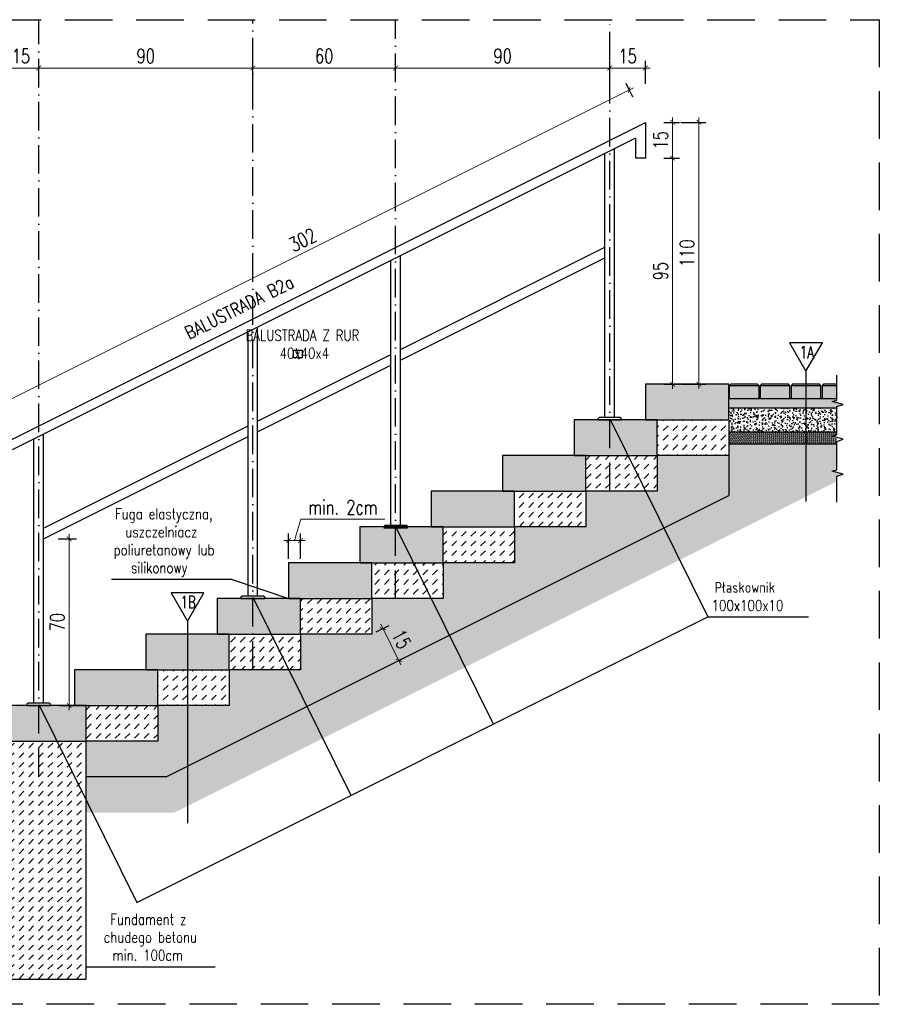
# Model space of a CAD drawing. Header units: millimetres. Extents: x 31969 to 285678, y -69766 to -1123.
# Tile 4 of 161: x 139745 to 140107, y -20996 to -20583. Entities that reach past the tile are written whole.
import ezdxf
from ezdxf.enums import TextEntityAlignment as Align

# ---------------------------------------------------------------- set-up
doc = ezdxf.new("R2010")
doc.units = ezdxf.units.MM
for name, pattern in [('ACAD_ISO03W100', [30, 12, -18]), ('ACAD_ISO10W100', [18, 12, -3, 0, -3]), ('HIDDEN', [0.375, 0.25, -0.125])]:
    doc.linetypes.add(name, pattern=pattern)
for name, color, linetype in [('a-balustrada i pochwyt', 1, 'Continuous'), ('a-balustrady detal', 5, 'Continuous'), ('a-opis 2', 1, 'Continuous'), ('a-osie', 4, 'ACAD_ISO10W100'), ('a-przekrój 1', 3, 'Continuous'), ('a-przekrój 2', 251, 'Continuous'), ('a-przekrój 4', 118, 'Continuous'), ('a-przekrój 5', 5, 'Continuous'), ('a-przerywana', 250, 'HIDDEN'), ('a-wymiary', 11, 'Continuous')]:
    doc.layers.add(name, color=color, linetype=linetype)
doc.styles.add('RS01507', font='romans.shx', dxfattribs={"width": 0.7, "height": 0.15})
doc.styles.add('WYMIAR', font='romans.shx', dxfattribs={"width": 0.8})
doc.styles.add('WYMIARY', font='simplex.shx', dxfattribs={"width": 0.75})
doc.dimstyles.new('MAREK50', dxfattribs={"dimtxt": 12.5, "dimasz": 5, "dimexe": 3, "dimexo": 2, "dimgap": 3.5, "dimtad": 1, "dimdec": 1, "dimdsep": 46, "dimtxsty": 'WYMIARY', "dimblk1": 'ARCHTICK', "dimblk2": 'ARCHTICK', "dimsah": 1, "dimcen": 2.5, "dimdle": 5, "dimadec": 0, "dimazin": 0, "dimtfac": 1, "dimtdec": 1, "dimtmove": 1, "dimatfit": 3, "dimldrblk": 'ARCHTICK', "dimfxl": 0, "dimtolj": 1, "dimtzin": 0, "dimarcsym": 0})
pattern_1 = [(45, (-1524.0546, -2226.4688), (-0.1683798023, 0.5051394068), [0, -0.47625])]

# ---------------------------------------------------------------- blocks, each defined once
blk = doc.blocks.new('_ARCHTICK')
at = {"color": 0, "linetype": 'ByBlock', "const_width": 0.15}
blk.add_lwpolyline([(-0.5, -0.5), (0.5, 0.5)], dxfattribs=at)
blk = doc.blocks.new('*D860')
at = {"layer": 'a-wymiary', "color": 0, "linetype": 'ACAD_ISO03W100', "lineweight": -2, "ltscale": 100}
blk.add_line((139895.19, -20839.8), (139900.72, -20837.04), dxfattribs=at)
at = {"layer": 'a-wymiary', "color": 0, "lineweight": 0, "ltscale": 100}
blk.add_line((139897.14, -20836.59), (139905.64, -20853.59), dxfattribs=at)
at = {"layer": 'a-wymiary', "color": 0, "lineweight": -2, "ltscale": 100}
blk.add_line((139901.9, -20853.22), (139907.43, -20850.45), dxfattribs=at)
at = {"layer": 'DEFPOINTS', "color": 0, "ltscale": 100}
for p in [(139893.4, -20840.7), (139904.75, -20851.8), (139900.11, -20854.11)]:
    blk.add_point(p, dxfattribs=at)
at = {"layer": 'a-wymiary', "color": 0, "lineweight": 0, "ltscale": 100, "xscale": 2, "yscale": 2, "zscale": 2}
for p, rotation in [((139898.04, -20838.38), 116.5650511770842), ((139904.75, -20851.8), 296.5650511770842)]:
    blk.add_blockref('_ARCHTICK', p, dxfattribs=dict(at, rotation=rotation))
at = {"layer": 'a-wymiary', "color": 0, "ltscale": 100, "insert": (139905.87, -20842.85), "char_height": 6, "attachment_point": 5, "rotation": 296.5651, "style": 'WYMIARY'}
blk.add_mtext('\\A1;15', dxfattribs=at)
blk = doc.blocks.new('*D850')
at = {"layer": 'a-wymiary', "color": 0, "lineweight": 0, "ltscale": 100}
blk.add_line((139766.24, -20872.7), (139766.24, -20798.67), dxfattribs=at)
at = {"layer": 'a-wymiary', "color": 0, "lineweight": -2, "ltscale": 100}
blk.add_line((139761.62, -20800.67), (139769.24, -20800.67), dxfattribs=at)
at = {"layer": 'a-wymiary', "color": 0, "linetype": 'ACAD_ISO03W100', "lineweight": -2, "ltscale": 100}
blk.add_line((139762.12, -20870.7), (139769.24, -20870.7), dxfattribs=at)
at = {"layer": 'DEFPOINTS', "color": 0, "ltscale": 100}
for p in [(139759.62, -20800.67), (139766.24, -20800.67), (139760.12, -20870.7)]:
    blk.add_point(p, dxfattribs=at)
at = {"layer": 'a-wymiary', "color": 0, "lineweight": 0, "ltscale": 100, "xscale": 2, "yscale": 2, "zscale": 2}
for p, rotation in [((139766.24, -20800.67), 90), ((139766.24, -20870.7), 270)]:
    blk.add_blockref('_ARCHTICK', p, dxfattribs=dict(at, rotation=rotation))
at = {"layer": 'a-wymiary', "color": 0, "ltscale": 100, "insert": (139761.24, -20835.68), "char_height": 6, "attachment_point": 5, "rotation": 90, "style": 'WYMIARY'}
blk.add_mtext('\\A1;70', dxfattribs=at)
blk = doc.blocks.new('*D853')
at = {"layer": 'a-wymiary', "color": 0, "lineweight": 0, "ltscale": 100}
blk.add_line((140019.8, -20623.7), (140019.8, -20642.7), dxfattribs=at)
at = {"layer": 'a-wymiary', "color": 0, "linetype": 'ACAD_ISO03W100', "lineweight": -2, "ltscale": 100}
blk.add_line((140016.08, -20625.7), (140022.8, -20625.7), dxfattribs=at)
at = {"layer": 'a-wymiary', "color": 0, "lineweight": -2, "ltscale": 100}
blk.add_line((140016.08, -20640.7), (140022.8, -20640.7), dxfattribs=at)
at = {"layer": 'DEFPOINTS', "color": 0, "ltscale": 100}
for p in [(140014.08, -20625.7), (140014.08, -20640.7), (140019.8, -20640.7)]:
    blk.add_point(p, dxfattribs=at)
at = {"layer": 'a-wymiary', "color": 0, "lineweight": 0, "ltscale": 100, "xscale": 2, "yscale": 2, "zscale": 2}
for p, rotation in [((140019.8, -20625.7), 90), ((140019.8, -20640.7), 270)]:
    blk.add_blockref('_ARCHTICK', p, dxfattribs=dict(at, rotation=rotation))
at = {"layer": 'a-wymiary', "color": 0, "ltscale": 100, "insert": (140014.8, -20633.2), "char_height": 6, "attachment_point": 5, "rotation": 90, "style": 'WYMIARY'}
blk.add_mtext('\\A1;15', dxfattribs=at)
blk = doc.blocks.new('*D854')
at = {"layer": 'a-wymiary', "color": 0, "linetype": 'ACAD_ISO03W100', "lineweight": -2, "ltscale": 100}
blk.add_line((140016.08, -20640.7), (140022.8, -20640.7), dxfattribs=at)
at = {"layer": 'a-wymiary', "color": 0, "lineweight": 0, "ltscale": 100}
blk.add_line((140019.8, -20638.7), (140019.8, -20737.7), dxfattribs=at)
at = {"layer": 'a-wymiary', "color": 0, "lineweight": -2, "ltscale": 100}
blk.add_line((140016.08, -20735.7), (140022.8, -20735.7), dxfattribs=at)
at = {"layer": 'DEFPOINTS', "color": 0, "ltscale": 100}
for p in [(140014.08, -20640.7), (140014.08, -20735.7), (140019.8, -20735.7)]:
    blk.add_point(p, dxfattribs=at)
at = {"layer": 'a-wymiary', "color": 0, "lineweight": 0, "ltscale": 100, "xscale": 2, "yscale": 2, "zscale": 2}
for p, rotation in [((140019.8, -20640.7), 90), ((140019.8, -20735.7), 270)]:
    blk.add_blockref('_ARCHTICK', p, dxfattribs=dict(at, rotation=rotation))
at = {"layer": 'a-wymiary', "color": 0, "ltscale": 100, "insert": (140014.8, -20688.2), "char_height": 6, "attachment_point": 5, "rotation": 90, "style": 'WYMIARY'}
blk.add_mtext('\\A1;95', dxfattribs=at)
blk = doc.blocks.new('*D855')
at = {"layer": 'a-wymiary', "color": 0, "lineweight": 0, "ltscale": 100}
blk.add_line((140030.87, -20737.7), (140030.87, -20623.7), dxfattribs=at)
at = {"layer": 'a-wymiary', "color": 0, "lineweight": -2, "ltscale": 100}
blk.add_line((140023.31, -20625.7), (140033.87, -20625.7), dxfattribs=at)
at = {"layer": 'a-wymiary', "color": 0, "linetype": 'ACAD_ISO03W100', "lineweight": -2, "ltscale": 100}
blk.add_line((140023.31, -20735.7), (140033.87, -20735.7), dxfattribs=at)
at = {"layer": 'DEFPOINTS', "color": 0, "ltscale": 100}
for p in [(140021.31, -20625.7), (140030.87, -20625.7), (140021.31, -20735.7)]:
    blk.add_point(p, dxfattribs=at)
at = {"layer": 'a-wymiary', "color": 0, "lineweight": 0, "ltscale": 100, "xscale": 2, "yscale": 2, "zscale": 2}
for p, rotation in [((140030.87, -20625.7), 90), ((140030.87, -20735.7), 270)]:
    blk.add_blockref('_ARCHTICK', p, dxfattribs=dict(at, rotation=rotation))
at = {"layer": 'a-wymiary', "color": 0, "ltscale": 100, "insert": (140025.87, -20680.7), "char_height": 6, "attachment_point": 5, "rotation": 90, "style": 'WYMIARY'}
blk.add_mtext('\\A1;110', dxfattribs=at)
blk = doc.blocks.new('*D856')
at = {"layer": 'a-wymiary', "color": 0, "lineweight": -2, "ltscale": 100}
blk.add_line((139753.4, -20609.5), (139753.4, -20599.87), dxfattribs=at)
at = {"layer": 'a-wymiary', "color": 0, "linetype": 'ACAD_ISO03W100', "lineweight": -2, "ltscale": 100}
blk.add_line((139843.4, -20609.5), (139843.4, -20599.87), dxfattribs=at)
at = {"layer": 'a-wymiary', "color": 0, "lineweight": 0, "ltscale": 100}
blk.add_line((139845.4, -20602.87), (139751.4, -20602.87), dxfattribs=at)
at = {"layer": 'DEFPOINTS', "color": 0, "ltscale": 100}
for p in [(139753.4, -20602.87), (139753.4, -20611.5), (139843.4, -20611.5)]:
    blk.add_point(p, dxfattribs=at)
at = {"layer": 'a-wymiary', "color": 0, "lineweight": 0, "ltscale": 100, "xscale": 2, "yscale": 2, "zscale": 2, "rotation": 180}
blk.add_blockref('_ARCHTICK', (139753.4, -20602.87), dxfattribs=at)
at = {"layer": 'a-wymiary', "color": 0, "lineweight": 0, "ltscale": 100, "xscale": 2, "yscale": 2, "zscale": 2}
blk.add_blockref('_ARCHTICK', (139843.4, -20602.87), dxfattribs=at)
at = {"layer": 'a-wymiary', "color": 0, "ltscale": 100, "insert": (139798.4, -20597.87), "char_height": 6, "attachment_point": 5, "style": 'WYMIARY'}
blk.add_mtext('\\A1;90', dxfattribs=at)
blk = doc.blocks.new('*D857')
at = {"layer": 'a-wymiary', "color": 0, "lineweight": -2, "ltscale": 100}
blk.add_line((139738.4, -20609.5), (139738.4, -20599.87), dxfattribs=at)
at = {"layer": 'a-wymiary', "color": 0, "linetype": 'ACAD_ISO03W100', "lineweight": -2, "ltscale": 100}
blk.add_line((139753.4, -20609.5), (139753.4, -20599.87), dxfattribs=at)
at = {"layer": 'a-wymiary', "color": 0, "lineweight": 0, "ltscale": 100}
blk.add_line((139755.4, -20602.87), (139736.4, -20602.87), dxfattribs=at)
at = {"layer": 'DEFPOINTS', "color": 0, "ltscale": 100}
for p in [(139738.4, -20602.87), (139738.4, -20611.5), (139753.4, -20611.5)]:
    blk.add_point(p, dxfattribs=at)
at = {"layer": 'a-wymiary', "color": 0, "lineweight": 0, "ltscale": 100, "xscale": 2, "yscale": 2, "zscale": 2, "rotation": 180}
blk.add_blockref('_ARCHTICK', (139738.4, -20602.87), dxfattribs=at)
at = {"layer": 'a-wymiary', "color": 0, "lineweight": 0, "ltscale": 100, "xscale": 2, "yscale": 2, "zscale": 2}
blk.add_blockref('_ARCHTICK', (139753.4, -20602.87), dxfattribs=at)
at = {"layer": 'a-wymiary', "color": 0, "ltscale": 100, "insert": (139745.9, -20597.87), "char_height": 6, "attachment_point": 5, "style": 'WYMIARY'}
blk.add_mtext('\\A1;15', dxfattribs=at)
blk = doc.blocks.new('*D859')
at = {"layer": 'a-wymiary', "color": 0, "lineweight": 0, "ltscale": 100}
for p, q in [((139860.9, -20801.4), (139863.6, -20792.4)), ((139863.6, -20792.4), (139898.89, -20792.4)), ((139856.4, -20801.4), (139865.4, -20801.4))]:
    blk.add_line(p, q, dxfattribs=at)
at = {"layer": 'a-wymiary', "color": 0, "linetype": 'ACAD_ISO03W100', "lineweight": -2, "ltscale": 100}
blk.add_line((139858.4, -20809.03), (139858.4, -20798.4), dxfattribs=at)
at = {"layer": 'a-wymiary', "color": 0, "lineweight": -2, "ltscale": 100}
blk.add_line((139863.4, -20809.03), (139863.4, -20798.4), dxfattribs=at)
at = {"layer": 'DEFPOINTS', "color": 0, "ltscale": 100}
for p in [(139863.4, -20801.4), (139858.4, -20811.03), (139863.4, -20811.03)]:
    blk.add_point(p, dxfattribs=at)
at = {"layer": 'a-wymiary', "color": 0, "lineweight": 0, "ltscale": 100, "xscale": 2, "yscale": 2, "zscale": 2, "rotation": 180}
blk.add_blockref('_ARCHTICK', (139858.4, -20801.4), dxfattribs=at)
at = {"layer": 'a-wymiary', "color": 0, "lineweight": 0, "ltscale": 100, "xscale": 2, "yscale": 2, "zscale": 2}
blk.add_blockref('_ARCHTICK', (139863.4, -20801.4), dxfattribs=at)
at = {"layer": 'a-wymiary', "color": 0, "ltscale": 100, "insert": (139881.25, -20787.4), "char_height": 6, "attachment_point": 5, "style": 'WYMIARY'}
blk.add_mtext('\\A1;min. 2cm', dxfattribs=at)
blk = doc.blocks.new('*D861')
at = {"layer": 'a-wymiary', "color": 0, "lineweight": 0, "ltscale": 100}
blk.add_line((139729.8, -20747.96), (140003.38, -20611.17), dxfattribs=at)
at = {"layer": 'a-wymiary', "color": 0, "lineweight": -2, "ltscale": 100}
blk.add_line((140003.14, -20615.18), (140000.25, -20609.39), dxfattribs=at)
at = {"layer": 'a-wymiary', "color": 0, "linetype": 'ACAD_ISO03W100', "lineweight": -2, "ltscale": 100}
blk.add_line((139733.14, -20750.18), (139730.25, -20744.39), dxfattribs=at)
at = {"layer": 'DEFPOINTS', "color": 0, "ltscale": 100}
for p in [(140001.59, -20612.07), (140004.04, -20616.97), (139734.04, -20751.97)]:
    blk.add_point(p, dxfattribs=at)
at = {"layer": 'a-wymiary', "color": 0, "lineweight": 0, "ltscale": 100, "xscale": 2, "yscale": 2, "zscale": 2}
for p, rotation in [((140001.59, -20612.07), 26.56505117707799), ((139731.59, -20747.07), 206.565051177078)]:
    blk.add_blockref('_ARCHTICK', p, dxfattribs=dict(at, rotation=rotation))
at = {"layer": 'a-wymiary', "color": 0, "ltscale": 100, "insert": (139864.35, -20675.1), "char_height": 6, "attachment_point": 5, "rotation": 26.5651, "style": 'WYMIARY'}
blk.add_mtext('\\A1;302', dxfattribs=at)
blk = doc.blocks.new('*D862')
at = {"layer": 'a-wymiary', "color": 0, "linetype": 'ACAD_ISO03W100', "lineweight": -2, "ltscale": 100}
blk.add_line((139843.4, -20607.5), (139843.4, -20599.87), dxfattribs=at)
at = {"layer": 'a-wymiary', "color": 0, "lineweight": -2, "ltscale": 100}
blk.add_line((139903.4, -20607.5), (139903.4, -20599.87), dxfattribs=at)
at = {"layer": 'a-wymiary', "color": 0, "lineweight": 0, "ltscale": 100}
blk.add_line((139841.4, -20602.87), (139905.4, -20602.87), dxfattribs=at)
at = {"layer": 'DEFPOINTS', "color": 0, "ltscale": 100}
for p in [(139903.4, -20602.87), (139843.4, -20609.5), (139903.4, -20609.5)]:
    blk.add_point(p, dxfattribs=at)
at = {"layer": 'a-wymiary', "color": 0, "lineweight": 0, "ltscale": 100, "xscale": 2, "yscale": 2, "zscale": 2, "rotation": 180}
blk.add_blockref('_ARCHTICK', (139843.4, -20602.87), dxfattribs=at)
at = {"layer": 'a-wymiary', "color": 0, "lineweight": 0, "ltscale": 100, "xscale": 2, "yscale": 2, "zscale": 2}
blk.add_blockref('_ARCHTICK', (139903.4, -20602.87), dxfattribs=at)
at = {"layer": 'a-wymiary', "color": 0, "ltscale": 100, "insert": (139873.4, -20597.87), "char_height": 6, "attachment_point": 5, "style": 'WYMIARY'}
blk.add_mtext('\\A1;60', dxfattribs=at)
blk = doc.blocks.new('*D863')
at = {"layer": 'a-wymiary', "color": 0, "linetype": 'ACAD_ISO03W100', "lineweight": -2, "ltscale": 100}
blk.add_line((139903.4, -20607.5), (139903.4, -20599.87), dxfattribs=at)
at = {"layer": 'a-wymiary', "color": 0, "lineweight": -2, "ltscale": 100}
blk.add_line((139993.4, -20610.8), (139993.4, -20599.87), dxfattribs=at)
at = {"layer": 'a-wymiary', "color": 0, "lineweight": 0, "ltscale": 100}
blk.add_line((139901.4, -20602.87), (139995.4, -20602.87), dxfattribs=at)
at = {"layer": 'DEFPOINTS', "color": 0, "ltscale": 100}
for p in [(139993.4, -20602.87), (139903.4, -20609.5), (139993.4, -20612.8)]:
    blk.add_point(p, dxfattribs=at)
at = {"layer": 'a-wymiary', "color": 0, "lineweight": 0, "ltscale": 100, "xscale": 2, "yscale": 2, "zscale": 2, "rotation": 180}
blk.add_blockref('_ARCHTICK', (139903.4, -20602.87), dxfattribs=at)
at = {"layer": 'a-wymiary', "color": 0, "lineweight": 0, "ltscale": 100, "xscale": 2, "yscale": 2, "zscale": 2}
blk.add_blockref('_ARCHTICK', (139993.4, -20602.87), dxfattribs=at)
at = {"layer": 'a-wymiary', "color": 0, "ltscale": 100, "insert": (139948.4, -20597.87), "char_height": 6, "attachment_point": 5, "style": 'WYMIARY'}
blk.add_mtext('\\A1;90', dxfattribs=at)
blk = doc.blocks.new('*D864')
at = {"layer": 'a-wymiary', "color": 0, "lineweight": -2, "ltscale": 100}
blk.add_line((139993.4, -20609.5), (139993.4, -20599.87), dxfattribs=at)
at = {"layer": 'a-wymiary', "color": 0, "linetype": 'ACAD_ISO03W100', "lineweight": -2, "ltscale": 100}
blk.add_line((140008.4, -20609.5), (140008.4, -20599.87), dxfattribs=at)
at = {"layer": 'a-wymiary', "color": 0, "lineweight": 0, "ltscale": 100}
blk.add_line((140010.4, -20602.87), (139991.4, -20602.87), dxfattribs=at)
at = {"layer": 'DEFPOINTS', "color": 0, "ltscale": 100}
for p in [(139993.4, -20602.87), (139993.4, -20611.5), (140008.4, -20611.5)]:
    blk.add_point(p, dxfattribs=at)
at = {"layer": 'a-wymiary', "color": 0, "lineweight": 0, "ltscale": 100, "xscale": 2, "yscale": 2, "zscale": 2, "rotation": 180}
blk.add_blockref('_ARCHTICK', (139993.4, -20602.87), dxfattribs=at)
at = {"layer": 'a-wymiary', "color": 0, "lineweight": 0, "ltscale": 100, "xscale": 2, "yscale": 2, "zscale": 2}
blk.add_blockref('_ARCHTICK', (140008.4, -20602.87), dxfattribs=at)
at = {"layer": 'a-wymiary', "color": 0, "ltscale": 100, "insert": (140000.9, -20597.87), "char_height": 6, "attachment_point": 5, "style": 'WYMIARY'}
blk.add_mtext('\\A1;15', dxfattribs=at)

msp = doc.modelspace()

# ---------------------------------------------------------------- hatches: boundary and pattern name
at = {"layer": 'a-przekrój 4'}
h = msp.add_hatch(dxfattribs=at)
h.set_pattern_fill('DASH', color=256, scale=0.5, angle=45, style=0)
h.set_pattern_definition([(45, (160.9988, 0), (2e-16, 2.24506403), [1.5875, -1.5875])])
h.paths.add_polyline_path([(139581.4, -20886.33), (139568.9, -20886.33), (139568.9, -20891.7), (139581.4, -20891.7)])
h.paths.add_polyline_path([(139594.4, -20886.33), (139581.9, -20886.33), (139581.9, -20891.7), (139594.4, -20891.7)])
h.paths.add_polyline_path([(139607.4, -20886.33), (139594.9, -20886.33), (139594.9, -20891.7), (139607.4, -20891.7)])
h.paths.add_polyline_path([(139620.4, -20886.33), (139607.9, -20886.33), (139607.9, -20891.7), (139620.4, -20891.7)])
h.paths.add_polyline_path([(139633.4, -20886.33), (139620.9, -20886.33), (139620.9, -20891.7), (139633.4, -20891.7)])
h.paths.add_polyline_path([(139646.4, -20886.33), (139633.9, -20886.33), (139633.9, -20891.7), (139646.4, -20891.7)])
h.paths.add_polyline_path([(139659.4, -20886.33), (139646.9, -20886.33), (139646.9, -20891.7), (139659.4, -20891.7)])
h.paths.add_polyline_path([(139672.4, -20886.33), (139659.9, -20886.33), (139659.9, -20891.7), (139672.4, -20891.7)])
h.paths.add_polyline_path([(139679.92, -20886.33), (139672.9, -20886.33), (139672.9, -20891.7), (139679.92, -20891.7)])
h.paths.add_polyline_path([(139685.4, -20886.33), (139679.92, -20886.33), (139679.92, -20891.7), (139685.4, -20891.7)])
h.paths.add_polyline_path([(139698.4, -20886.33), (139685.9, -20886.33), (139685.9, -20891.7), (139698.4, -20891.7)])
h.paths.add_polyline_path([(139711.39, -20886.33), (139698.9, -20886.33), (139698.9, -20891.7), (139711.39, -20891.7)])
h.paths.add_polyline_path([(139724.39, -20886.33), (139711.9, -20886.33), (139711.9, -20891.7), (139724.39, -20891.7)])
h.paths.add_polyline_path([(139737.39, -20886.33), (139724.9, -20886.33), (139724.9, -20891.7), (139737.39, -20891.7)])
h.paths.add_polyline_path([(139753.4, -20870.7), (139748.4, -20870.7), (139738.4, -20870.7), (139738.4, -20885.7), (139753.4, -20885.7)])
h.paths.add_polyline_path([(139753.65, -20870.7), (139753.4, -20870.7), (139753.4, -20885.7), (139761.07, -20885.7)])
h.paths.add_polyline_path([(139773.4, -20870.7), (139753.65, -20870.7), (139761.07, -20885.7), (139773.4, -20885.7)])
h.paths.add_polyline_path([(139803.4, -20855.7), (139768.4, -20855.7), (139768.4, -20870.7), (139803.4, -20870.7)])
h.paths.add_polyline_path([(139815.9, -20840.7), (139798.4, -20840.7), (139798.4, -20855.7), (139815.9, -20855.7)])
h.paths.add_polyline_path([(139833.4, -20840.7), (139815.9, -20840.7), (139815.9, -20855.7), (139833.4, -20855.7)])
h.paths.add_polyline_path([(139843.4, -20825.7), (139828.4, -20825.7), (139828.4, -20840.7), (139843.4, -20840.7)])
h.paths.add_polyline_path([(139843.65, -20825.7), (139843.4, -20825.7), (139843.4, -20840.7), (139851.07, -20840.7)])
h.paths.add_polyline_path([(139863.4, -20825.7), (139843.65, -20825.7), (139851.07, -20840.7), (139863.4, -20840.7)])
h.paths.add_polyline_path([(139893.4, -20810.7), (139858.4, -20810.7), (139858.4, -20825.7), (139893.4, -20825.7)])
h.paths.add_polyline_path([(139903.4, -20796.03), (139898.4, -20796.03), (139888.4, -20795.7), (139888.4, -20810.7), (139903.4, -20810.7)])
h.paths.add_polyline_path([(139903.65, -20796.03), (139903.4, -20796.03), (139903.4, -20810.7), (139910.91, -20810.7)])
h.paths.add_polyline_path([(139923.4, -20795.7), (139908.4, -20795.7), (139908.4, -20796.03), (139903.65, -20796.03), (139910.91, -20810.7), (139923.4, -20810.7)])
h.paths.add_polyline_path([(139953.4, -20780.7), (139918.4, -20780.7), (139918.4, -20795.7), (139953.4, -20795.7)])
h.paths.add_polyline_path([(139983.4, -20765.7), (139948.4, -20765.7), (139948.4, -20780.7), (139983.4, -20780.7)])
h.paths.add_polyline_path([(139993.4, -20750.7), (139978.4, -20750.7), (139978.4, -20765.7), (139983.4, -20765.7), (139993.4, -20765.7)])
h.paths.add_polyline_path([(139993.65, -20750.7), (139993.4, -20750.7), (139993.4, -20765.7), (140001.07, -20765.7)])
h.paths.add_polyline_path([(140013.4, -20750.7), (139993.65, -20750.7), (140001.07, -20765.7), (140013.4, -20765.7)])
h.paths.add_polyline_path([(140043.4, -20735.7), (140008.4, -20735.7), (140008.4, -20750.7), (140043.4, -20750.7)])
h.paths.add_polyline_path([(140088.9, -20736.33), (140082.65, -20736.33), (140082.65, -20741.7), (140088.9, -20741.7)])
h.paths.add_polyline_path([(140082.15, -20736.33), (140075.9, -20736.33), (140075.9, -20741.7), (140082.15, -20741.7)])
h.paths.add_polyline_path([(140075.9, -20736.33), (140069.65, -20736.33), (140069.65, -20741.7), (140075.9, -20741.7)])
h.paths.add_polyline_path([(140069.15, -20736.33), (140056.65, -20736.33), (140056.65, -20741.7), (140069.15, -20741.7)])
h.paths.add_polyline_path([(140056.15, -20736.33), (140043.65, -20736.33), (140043.65, -20741.7), (140056.15, -20741.7)])
at = {"layer": 'a-przekrój 4', "ltscale": 1.5}
h = msp.add_hatch(dxfattribs=at)
h.set_pattern_fill('DOTS', color=256, scale=0.3, angle=45, style=0)
h.set_pattern_definition(pattern_1)
h.paths.add_polyline_path([(140091.46, -20744.23), (140086.88, -20742.98), (140088.9, -20742.39), (140088.9, -20741.7), (140082.65, -20741.7), (140043.4, -20741.7), (140043.4, -20745.7), (140088.9, -20745.7), (140088.9, -20745.12)])
at = {"layer": 'a-przekrój 4'}
h = msp.add_hatch(dxfattribs=at)
h.set_pattern_fill('AR-CONC', color=256, scale=0.02, style=0)
h.set_pattern_definition([(50, (-1524.0546, -2226.4688), (3.64369338, -0.31878171), [0.381, -4.191]), (355, (-1524.0546, -2226.4688), (-0.70486843, 3.8211369), [0.3048, -3.35281168]), (100.4514447, (-1523.751, -2226.4954), (2.93882494, 3.50235504), [0.32380018, -3.56180489]), (46.1842, (-1524.0546, -2225.453), (5.42158082, -0.84084656), [0.5715, -6.2865]), (96.6355576, (-1523.603, -2225.523), (4.74808268, 4.9485225), [0.48570046, -5.34271216]), (351.184151, (-1524.0546, -2225.453), (4.74808268, 4.9485225), [0.45719934, -5.02919464]), (21, (-1523.5466, -2225.7068), (3.032287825, -2.045303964), [0.381, -4.191]), (326, (-1523.5466, -2225.7068), (1.23604057, 3.68375932), [0.3048, -3.3528]), (71.451445, (-1523.294, -2225.8772), (4.268328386, 1.63845538), [0.32380018, -3.56179875]), (37.5, (-1524.0546, -2226.4688), (0.061772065, 1.691100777), [0, -3.31216, 0, -3.4036, 0, -3.3655]), (7.5, (-1524.0546, -2226.4688), (1.33639325, 2.003611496), [0, -1.94056, 0, -3.23596, 0, -1.2827]), (327.5, (-1525.1874, -2226.4688), (2.711811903, -0.11457488), [0, -1.27, 0, -3.9624, 0, -5.2578]), (317.5, (-1525.6954, -2226.4688), (2.962583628, 0.50852982), [0, -1.651, 0, -2.63144, 0, -3.7338])])
h.paths.add_polyline_path([(140088.9, -20746.58), (140088.9, -20745.7), (140043.4, -20745.7), (140043.4, -20750.7), (140043.4, -20755.7), (140088.9, -20755.7)])
h = msp.add_hatch(dxfattribs=at)
h.set_pattern_fill('DASH', color=256, scale=0.9, angle=45, style=0)
h.set_pattern_definition([(45, (160.9988, 0), (4e-16, 4.041115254), [2.8575, -2.8575])])
h.paths.add_polyline_path([(140043.4, -20750.7), (140013.4, -20750.7), (140013.4, -20765.7), (140043.4, -20765.7)])
h.paths.add_polyline_path([(140013.4, -20765.7), (140001.07, -20765.7), (140008.5, -20780.7), (140013.4, -20780.7)])
h.paths.add_polyline_path([(140001.07, -20765.7), (139993.4, -20765.7), (139993.4, -20780.7), (140008.5, -20780.7)])
h.paths.add_polyline_path([(139993.4, -20765.7), (139983.4, -20765.7), (139983.4, -20780.7), (139993.4, -20780.7)])
h.paths.add_polyline_path([(139983.4, -20780.7), (139953.4, -20780.7), (139953.4, -20795.7), (139983.4, -20795.7)])
h.paths.add_polyline_path([(139953.4, -20795.7), (139923.4, -20795.7), (139923.4, -20810.7), (139953.4, -20810.7)])
h.paths.add_polyline_path([(139923.4, -20810.7), (139910.91, -20810.7), (139918.34, -20825.7), (139923.4, -20825.7)])
h.paths.add_polyline_path([(139910.91, -20810.7), (139903.4, -20810.7), (139903.4, -20825.7), (139918.34, -20825.7)])
h.paths.add_polyline_path([(139903.4, -20810.7), (139893.4, -20810.7), (139893.4, -20825.7), (139903.4, -20825.7)])
h.paths.add_polyline_path([(139893.4, -20825.7), (139863.4, -20825.7), (139863.4, -20840.7), (139893.4, -20840.7)])
h.paths.add_polyline_path([(139863.4, -20840.7), (139851.07, -20840.7), (139858.5, -20855.7), (139863.4, -20855.7)])
h.paths.add_polyline_path([(139851.07, -20840.7), (139843.4, -20840.7), (139843.4, -20855.7), (139858.5, -20855.7)])
h.paths.add_polyline_path([(139843.4, -20840.7), (139833.4, -20840.7), (139833.4, -20855.7), (139843.4, -20855.7)])
h.paths.add_polyline_path([(139833.4, -20855.7), (139815.9, -20855.7), (139815.9, -20870.7), (139833.4, -20870.7)])
h.paths.add_polyline_path([(139815.9, -20855.7), (139803.4, -20855.7), (139803.4, -20870.7), (139815.9, -20870.7)])
h.paths.add_polyline_path([(139803.4, -20870.7), (139773.4, -20870.7), (139773.4, -20885.7), (139803.4, -20885.7)])
h.paths.add_polyline_path([(139773.4, -20885.7), (139761.07, -20885.7), (139773.4, -20910.6)], flags=17)
h.paths.add_polyline_path([(139761.07, -20885.7), (139738.4, -20885.7), (139738.4, -20985.7), (139773.4, -20985.7), (139773.4, -20910.6)])
at = {"layer": 'a-przekrój 4', "ltscale": 1.5}
h = msp.add_hatch(dxfattribs=at)
h.set_pattern_fill('DOTS', color=256, scale=0.3, angle=45, style=0)
h.set_pattern_definition(pattern_1)
h.paths.add_polyline_path([(140088.9, -20760.7), (140088.9, -20758.16), (140086.88, -20757.61), (140088.9, -20757.02), (140088.9, -20755.7), (140043.4, -20755.7), (140043.4, -20760.7)])
at = {"layer": 'a-przekrój 4'}
h = msp.add_hatch(dxfattribs=at)
h.set_pattern_fill('EARTH', color=256, scale=0.5, angle=45, style=0)
h.set_pattern_definition([(45, (160.9988, 0), (4e-16, 4.49012806), [3.175, -3.175]), (45, (160.157, 0.842), (4e-16, 4.49012806), [3.175, -3.175]), (45, (159.315, 1.6838), (4e-16, 4.49012806), [3.175, -3.175]), (135, (159.315, 2.245), (-4.49012806, 4e-16), [3.175, -3.175]), (135, (160.157, 3.087), (-4.49012806, 4e-16), [3.175, -3.175]), (135, (160.9988, 3.929), (-4.49012806, 4e-16), [3.175, -3.175])])
h.paths.add_polyline_path([(139738.4, -20910.7), (139679.92, -20910.7), (139679.92, -20925.7), (139738.4, -20925.7)])
h.paths.add_polyline_path([(139679.92, -20910.7), (139568.4, -20910.7), (139568.4, -20925.7), (139679.92, -20925.7)])
h.paths.add_polyline_path([(139815.9, -20896.22), (139806.94, -20900.7), (139773.4, -20900.7), (139773.4, -20910.6), (139775.93, -20915.7), (139810.48, -20915.7), (139815.9, -20912.99)])
h.paths.add_polyline_path([(139872.78, -20884.55), (139866.13, -20871.11), (139815.9, -20896.22), (139815.9, -20912.99)])
h.paths.add_polyline_path([(139932.65, -20854.61), (139926, -20841.17), (139866.13, -20871.11), (139872.78, -20884.55)])
h.paths.add_polyline_path([(140022.78, -20809.55), (140016.13, -20796.11), (139926, -20841.17), (139932.65, -20854.61)])
h.paths.add_polyline_path([(140075.9, -20760.7), (140043.4, -20760.7), (140043.4, -20782.47), (140016.13, -20796.11), (140022.78, -20809.55), (140075.9, -20782.99)])
h.paths.add_polyline_path([(140088.9, -20760.7), (140075.9, -20760.7), (140075.9, -20782.99), (140088.9, -20776.49), (140088.9, -20774.37), (140091.46, -20773.48), (140086.88, -20772.23), (140088.9, -20771.64)])
h.paths.add_polyline_path([(139773.4, -20910.6), (139773.4, -20915.7), (139775.93, -20915.7)], flags=17)
h = msp.add_hatch(dxfattribs=at)
h.set_pattern_fill('AR-CONC', color=256, scale=0.02, style=0)
h.set_pattern_definition([(50, (160.9988, 0), (3.64369338, -0.31878171), [0.381, -4.191]), (355, (160.9988, 0), (-0.70486843, 3.8211369), [0.3048, -3.35281168]), (100.4514447, (161.3024, -0.0266), (2.93882494, 3.50235504), [0.32380018, -3.56180489]), (46.1842, (160.999, 1.016), (5.42158082, -0.84084656), [0.5715, -6.2865]), (96.6355576, (161.4506, 0.946), (4.74808268, 4.9485225), [0.48570046, -5.34271216]), (351.184151, (160.999, 1.016), (4.74808268, 4.9485225), [0.45719934, -5.02919464]), (21, (161.5068, 0.762), (3.032287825, -2.045303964), [0.381, -4.191]), (326, (161.5068, 0.762), (1.23604057, 3.68375932), [0.3048, -3.3528]), (71.451445, (161.7595, 0.5916), (4.268328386, 1.63845538), [0.32380018, -3.56179875]), (37.5, (160.9988, 0), (0.061772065, 1.691100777), [0, -3.31216, 0, -3.4036, 0, -3.3655]), (7.5, (160.9988, 0), (1.33639325, 2.003611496), [0, -1.94056, 0, -3.23596, 0, -1.2827]), (327.5, (159.866, 0), (2.711811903, -0.11457488), [0, -1.27, 0, -3.9624, 0, -5.2578]), (317.5, (159.358, 0), (2.962583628, 0.50852982), [0, -1.651, 0, -2.63144, 0, -3.7338])])
h.paths.add_polyline_path([(140016.13, -20796.11), (140008.5, -20780.7), (139983.4, -20780.7), (139983.4, -20795.7), (139953.4, -20795.7), (139953.4, -20810.7), (139923.4, -20810.7), (139923.4, -20825.7), (139918.34, -20825.7), (139926, -20841.17)])
h.paths.add_polyline_path([(140043.4, -20765.7), (140013.4, -20765.7), (140013.4, -20780.7), (140008.5, -20780.7), (140016.13, -20796.11), (140043.4, -20782.47)])
h.paths.add_polyline_path([(139918.34, -20825.7), (139893.4, -20825.7), (139893.4, -20840.7), (139863.4, -20840.7), (139863.4, -20855.7), (139858.5, -20855.7), (139866.13, -20871.11), (139926, -20841.17)])
h.paths.add_polyline_path([(139858.5, -20855.7), (139833.4, -20855.7), (139833.4, -20870.7), (139815.9, -20870.7), (139815.9, -20896.22), (139866.13, -20871.11)])
h.paths.add_polyline_path([(139815.9, -20870.7), (139803.4, -20870.7), (139803.4, -20885.7), (139773.4, -20885.7), (139773.4, -20900.7), (139806.94, -20900.7), (139815.9, -20896.22)])

# ---------------------------------------------------------------- linework, layer by layer
at = {"layer": 'a-balustrada i pochwyt'}
for p, q in [((140075.9, -20730.29), (140075.9, -20784.97)), ((139815.9, -20835.29), (139815.9, -20920.12))]:
    msp.add_line(p, q, dxfattribs=at)
for points in [[(140075.9, -20730.29), (140082.78, -20718.38), (140069.03, -20718.38), (140075.9, -20730.29), (140075.9, -20730.29)], [(139815.9, -20835.29), (139822.78, -20823.38), (139809.03, -20823.38), (139815.9, -20835.29), (139815.9, -20835.29)]]:
    msp.add_lwpolyline(points, dxfattribs=at)
at = {"layer": 'a-balustrady detal', "ltscale": 0.5}
for p, q in [((139738.4, -20760.7), (140008.4, -20625.7)), ((140008.4, -20625.7), (140008.4, -20640.7)), ((139742.4, -20763.17), (140004.4, -20632.17)), ((140004.4, -20640.7), (140004.4, -20632.17)), ((139995.4, -20749.7), (139995.4, -20636.67)), ((139991.4, -20749.7), (139991.4, -20638.67)), ((140008.4, -20640.7), (140004.4, -20640.7)), ((139905.4, -20721.2), (139991.4, -20678.2)), ((139905.4, -20795.03), (139905.4, -20682)), ((139905.4, -20725.67), (139991.4, -20682.67)), ((139901.4, -20795.03), (139901.4, -20684)), ((139845.4, -20824.7), (139845.4, -20711.67)), ((139841.4, -20824.7), (139841.4, -20713.67)), ((139845.4, -20751.2), (139901.4, -20723.2)), ((139845.4, -20755.67), (139901.4, -20727.67)), ((139755.4, -20796.2), (139841.4, -20753.2)), ((139755.4, -20869.7), (139755.4, -20756.67)), ((139755.4, -20800.67), (139841.4, -20757.67)), ((139751.4, -20869.7), (139751.4, -20758.67))]:
    msp.add_line(p, q, dxfattribs=at)
for points in [[(139988.4, -20750.7), (139998.4, -20750.7), (139998.4, -20750.2), (139997.9, -20749.7), (139988.9, -20749.7), (139988.4, -20750.2)], [(139898.4, -20796.03), (139908.4, -20796.03), (139908.4, -20795.53), (139907.9, -20795.03), (139898.9, -20795.03), (139898.4, -20795.53)], [(139838.4, -20825.7), (139848.4, -20825.7), (139848.4, -20825.2), (139847.9, -20824.7), (139838.9, -20824.7), (139838.4, -20825.2)], [(139748.4, -20870.7), (139758.4, -20870.7), (139758.4, -20870.2), (139757.9, -20869.7), (139748.9, -20869.7), (139748.4, -20870.2)]]:
    msp.add_lwpolyline(points, close=True, dxfattribs=at)
at = {"layer": 'a-opis 2', "ltscale": 0.1}
for p, q in [((139993.4, -20750.21), (140034.59, -20833.4)), ((139903.4, -20795.54), (139944.59, -20878.73)), ((139834.66, -20817.77), (139783.98, -20817.77)), ((139834.66, -20817.77), (139858.4, -20825.7)), ((139843.4, -20825.21), (139884.59, -20908.4)), ((139794.59, -20953.4), (140034.59, -20833.4)), ((140076.89, -20833.63), (140034.71, -20833.63)), ((139753.4, -20870.21), (139794.59, -20953.4)), ((139827.52, -20980.61), (139773.4, -20980.61))]:
    msp.add_line(p, q, dxfattribs=at)
for points in [[(139860.32, -20721.5), (139860.32, -20724.5), (139864.32, -20724.5), (139864.32, -20721.5), (139860.32, -20721.5)], [(139862.82, -20725.16), (139861.82, -20720.72)]]:
    msp.add_lwpolyline(points, dxfattribs=at)
at = {"layer": 'a-osie'}
for p, q in [((139753.4, -20900.62), (139753.4, -20582.57)), ((139843.4, -20855.62), (139843.4, -20582.57)), ((139903.4, -20825.95), (139903.4, -20582.57)), ((139993.4, -20780.62), (139993.4, -20582.57))]:
    msp.add_line(p, q, dxfattribs=at)
at = {"layer": 'a-przekrój 1'}
for p, q in [((140043.4, -20750.7), (140043.4, -20782.47)), ((140013.4, -20765.7), (140013.4, -20780.7)), ((140043.4, -20765.7), (140013.4, -20765.7)), ((139806.94, -20900.7), (140043.4, -20782.47)), ((139983.4, -20780.7), (139983.4, -20795.7)), ((140013.4, -20780.7), (139983.4, -20780.7)), ((139953.4, -20795.7), (139953.4, -20810.7)), ((139983.4, -20795.7), (139953.4, -20795.7)), ((139923.4, -20810.7), (139923.4, -20825.7)), ((139953.4, -20810.7), (139923.4, -20810.7)), ((139893.4, -20825.7), (139893.4, -20840.7)), ((139923.4, -20825.7), (139893.4, -20825.7)), ((139863.4, -20840.7), (139863.4, -20855.7)), ((139893.4, -20840.7), (139863.4, -20840.7)), ((139833.4, -20855.7), (139833.4, -20870.7)), ((139863.4, -20855.7), (139833.4, -20855.7)), ((139803.4, -20870.7), (139803.4, -20885.7)), ((139833.4, -20870.7), (139803.4, -20870.7)), ((139773.4, -20985.7), (139773.4, -20885.7)), ((139803.4, -20885.7), (139773.4, -20885.7)), ((139806.94, -20900.7), (139773.4, -20900.7)), ((139738.4, -20985.7), (139773.4, -20985.7))]:
    msp.add_line(p, q, dxfattribs=at)
for points in [[(140043.4, -20745.7), (140088.9, -20745.7)], [(140043.4, -20755.7), (140088.9, -20755.7)], [(140043.4, -20760.7), (140088.9, -20760.7)]]:
    msp.add_lwpolyline(points, dxfattribs=at)
at = {"layer": 'a-przekrój 2'}
for points in [[(140056.15, -20736.33), (140043.65, -20736.33)], [(140069.15, -20736.33), (140056.65, -20736.33)], [(140082.15, -20736.33), (140069.65, -20736.33)], [(140088.9, -20736.33), (140082.65, -20736.33)]]:
    msp.add_lwpolyline(points, dxfattribs=at)
at = {"layer": 'a-przekrój 5'}
for points in [[(140088.9, -20770.67), (140088.9, -20759.75), (140091.46, -20758.86), (140086.88, -20757.61), (140088.9, -20757.02), (140088.9, -20745.12), (140091.46, -20744.23), (140086.88, -20742.98), (140088.9, -20742.39), (140088.9, -20731.96)], [(140043.65, -20741.7), (140056.15, -20741.7), (140056.15, -20736.33), (140055.57, -20735.7), (140044.24, -20735.7), (140043.65, -20736.33), (140043.65, -20741.7)], [(140056.65, -20741.7), (140069.15, -20741.7), (140069.15, -20736.33), (140068.57, -20735.7), (140057.24, -20735.7), (140056.65, -20736.33), (140056.65, -20741.7)], [(140069.65, -20741.7), (140082.15, -20741.7), (140082.15, -20736.33), (140081.57, -20735.7), (140070.24, -20735.7), (140069.65, -20736.33), (140069.65, -20741.7)], [(140088.9, -20735.7), (140083.24, -20735.7), (140082.65, -20736.33), (140082.65, -20741.7)], [(140043.4, -20741.7), (140088.9, -20741.7)], [(140082.65, -20741.7), (140088.9, -20741.7)], [(140088.9, -20785.29), (140088.9, -20774.37), (140091.46, -20773.48), (140086.88, -20772.23), (140088.9, -20771.64), (140088.9, -20759.75), (140091.46, -20758.86), (140086.88, -20757.61), (140088.9, -20757.02), (140088.9, -20746.58)]]:
    msp.add_lwpolyline(points, dxfattribs=at)
for points in [[(140043.4, -20735.7), (140008.4, -20735.7), (140008.4, -20750.7), (140043.4, -20750.7)], [(140013.4, -20750.7), (139978.4, -20750.7), (139978.4, -20765.7), (140013.4, -20765.7)], [(139983.4, -20765.7), (139948.4, -20765.7), (139948.4, -20780.7), (139983.4, -20780.7)], [(139953.4, -20780.7), (139918.4, -20780.7), (139918.4, -20795.7), (139953.4, -20795.7)], [(139923.4, -20795.7), (139888.4, -20795.7), (139888.4, -20810.7), (139923.4, -20810.7)], [(139893.4, -20810.7), (139858.4, -20810.7), (139858.4, -20825.7), (139893.4, -20825.7)], [(139863.4, -20825.7), (139828.4, -20825.7), (139828.4, -20840.7), (139863.4, -20840.7)], [(139833.4, -20840.7), (139798.4, -20840.7), (139798.4, -20855.7), (139833.4, -20855.7)], [(139803.4, -20855.7), (139768.4, -20855.7), (139768.4, -20870.7), (139803.4, -20870.7)], [(139773.4, -20870.7), (139738.4, -20870.7), (139738.4, -20885.7), (139773.4, -20885.7)]]:
    msp.add_lwpolyline(points, close=True, dxfattribs=at)
at = {"layer": 'a-przerywana', "color": 3, "ltscale": 80}
msp.add_lwpolyline([(139524.42, -20582.57), (140106.72, -20582.57), (140106.72, -20996.24), (139524.42, -20996.24)], close=True, dxfattribs=at)

# ---------------------------------------------------------------- texts
at = {"layer": 'a-balustrada i pochwyt', "style": 'RS01507', "width": 0.7}
for s, p in [('1A', (140076.19, -20722.27)), ('1B', (139816.19, -20827.27))]:
    msp.add_text(s, height=5.194, dxfattribs=at).set_placement(p, align=Align.MIDDLE_CENTER)
at = {"layer": 'a-opis 2', "ltscale": 0.1, "insert": (139814.15, -20712.14), "char_height": 5.4323, "width": 116.3106, "attachment_point": 1, "rotation": 26.5651, "style": 'WYMIAR'}
msp.add_mtext('BALUSTRADA B2a', dxfattribs=at)
at = {"layer": 'a-opis 2', "ltscale": 0.1, "char_height": 4.5269, "attachment_point": 1, "style": 'WYMIAR'}
for s, insert, width in [('{\\W4.78159; }BALUSTRADA Z RUR\\P{\\W6.99112; }   40x40x4', (139825.51, -20712.9), 96.9255), ('{\\W0.948579; }Fuga elastyczna, \\P{\\W2.33905; }uszczelniacz \\P{\\W0.758103; }poliuretanowy lub \\P{\\W3.10096; }silikonowy', (139782.57, -20787.94), 53.599), ('{\\W2.79619; }Płaskownik \\P{\\W2.39619; }100x100x10', (140028.83, -20818.83), 53.599), ('{\\W2.03429; }Fundament z \\P{\\W1.13905; }chudego betonu \\P{\\W2.33905; }min. 100cm', (139777.16, -20958.26), 53.599)]:
    msp.add_mtext(s, dxfattribs=dict(at, insert=insert, width=width))

# ---------------------------------------------------------------- dimensions: what is measured, and where the dimension line sits
at = {"layer": 'a-wymiary', "ltscale": 100}
for base, p1, p2, picture, middle in [((139738.4, -20602.87), (139753.4, -20611.5), (139738.4, -20611.5), '*D857', (139745.9, -20597.87)), ((139753.4, -20602.87), (139843.4, -20611.5), (139753.4, -20611.5), '*D856', (139798.4, -20597.87)), ((139903.4, -20602.87), (139843.4, -20609.5), (139903.4, -20609.5), '*D862', (139873.4, -20597.87)), ((139993.4, -20602.87), (139903.4, -20609.5), (139993.4, -20612.8), '*D863', (139948.4, -20597.87)), ((139993.4, -20602.87), (140008.4, -20611.5), (139993.4, -20611.5), '*D864', (140000.9, -20597.87))]:
    dim = msp.add_linear_dim(base=base, p1=p1, p2=p2, dimstyle='MAREK50', override={"dimtxt": 6, "dimasz": 2, "dimgap": 2, "dimdle": 2, "dimfxl": 10, "dimlwd": 0}, dxfattribs=at)
    dim.commit()
    dim.dimension.update_dxf_attribs({"geometry": picture, "text_midpoint": middle})
dim = msp.add_aligned_dim(p1=(139734.04, -20751.97), p2=(140004.04, -20616.97), distance=5.48, text='302', dimstyle='MAREK50', override={"dimtxt": 6, "dimasz": 2, "dimgap": 2, "dimdle": 2, "dimfxl": 10, "dimlwd": 0}, dxfattribs=at)
dim.commit()
dim.dimension.update_dxf_attribs({"geometry": '*D861', "text_midpoint": (139864.35, -20675.1)})
for base, p1, p2, picture, middle in [((140019.8, -20640.7), (140014.08, -20625.7), (140014.08, -20640.7), '*D853', (140014.8, -20633.2)), ((140030.87, -20625.7), (140021.31, -20735.7), (140021.31, -20625.7), '*D855', (140025.87, -20680.7)), ((140019.8, -20735.7), (140014.08, -20640.7), (140014.08, -20735.7), '*D854', (140014.8, -20688.2)), ((139766.24, -20800.67), (139760.12, -20870.7), (139759.62, -20800.67), '*D850', (139761.24, -20835.68))]:
    dim = msp.add_linear_dim(base=base, p1=p1, p2=p2, angle=90, dimstyle='MAREK50', override={"dimtxt": 6, "dimasz": 2, "dimgap": 2, "dimdle": 2, "dimfxl": 10, "dimlwd": 0}, dxfattribs=at)
    dim.commit()
    dim.dimension.update_dxf_attribs({"geometry": picture, "text_midpoint": middle})
dim = msp.add_linear_dim(base=(139863.4, -20801.4), p1=(139858.4, -20811.03), p2=(139863.4, -20811.03), text='min. 2cm', dimstyle='MAREK50', override={"dimtxt": 6, "dimasz": 2, "dimgap": 2, "dimdle": 2, "dimfxl": 10, "dimlwd": 0}, dxfattribs=at)
dim.commit()
dim.dimension.update_dxf_attribs({"geometry": '*D859', "text_midpoint": (139865.6, -20787.4)})
dim = msp.add_aligned_dim(p1=(139893.4, -20840.7), p2=(139900.11, -20854.11), distance=5.18, dimstyle='MAREK50', override={"dimtxt": 6, "dimasz": 2, "dimgap": 2, "dimdle": 2, "dimfxl": 10, "dimlwd": 0}, dxfattribs=at)
dim.commit()
dim.dimension.update_dxf_attribs({"geometry": '*D860', "text_midpoint": (139905.87, -20842.85)})

doc.saveas('drawing.dxf')
